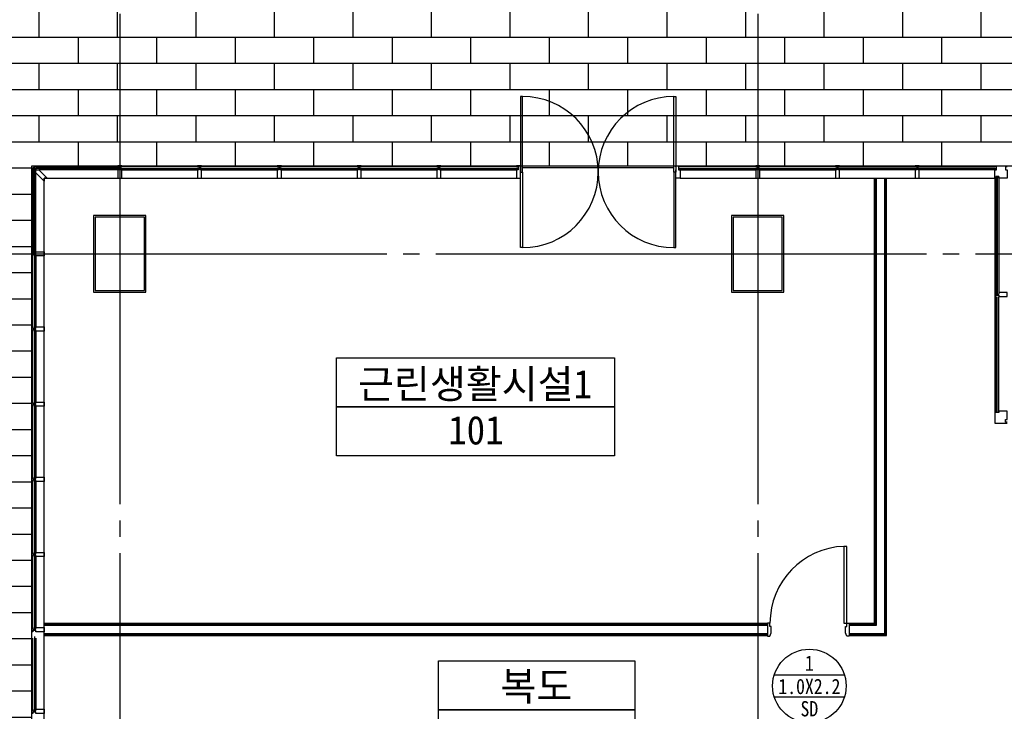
# Model space of a CAD drawing. Header units: millimetres. Extents: x 3445018 to 4174071, y -6064565 to -5122887.
# Tile 96 of 192: x 3777310 to 3789350, y -5532145 to -5523680. Entities that reach past the tile are written whole.
import ezdxf
from ezdxf.enums import TextEntityAlignment as Align

# ---------------------------------------------------------------- set-up
doc = ezdxf.new("R2010")
doc.units = ezdxf.units.MM
doc.header["$MEASUREMENT"] = 0
doc.linetypes.add('CEN', pattern=[66, 60, -2, 2, -2])
for name, color, linetype in [('AA-XXXX-창호부호', 7, 'CONTINUOUS'), ('CEN', 13, 'CEN'), ('DO', 7, 'CONTINUOUS'), ('door', 4, 'CONTINUOUS'), ('FIN', 6, 'CONTINUOUS'), ('HA1', 8, 'CONTINUOUS'), ('RBO', 1, 'CONTINUOUS'), ('TE2', 2, 'CONTINUOUS'), ('WA1', 2, 'CONTINUOUS'), ('WA3', 7, 'CONTINUOUS'), ('WIN1', 4, 'CONTINUOUS'), ('WIN2', 9, 'CONTINUOUS')]:
    doc.layers.add(name, color=color, linetype=linetype)
doc.styles.add('돋움체', font='txt')

# ---------------------------------------------------------------- blocks, each defined once
blk = doc.blocks.new('CW-1')
at = {"layer": 'door'}
for points in [[(704860, -1026992), (704879, -1026992), (704879, -1026980), (704829, -1026980), (704829, -1026992), (704848, -1026992)], [(704848, -1026992), (704848, -1027028)], [(704860, -1026992), (704860, -1027028)], [(704848, -1027028), (704829, -1027028), (704829, -1027130), (704879, -1027130), (704879, -1027028), (704860, -1027028)]]:
    blk.add_lwpolyline(points, dxfattribs=at)
blk = doc.blocks.new('CW-2')
at = {"layer": 'WIN1'}
blk.add_lwpolyline([(705467, -982124), (705441, -982124), (705477, -982160), (705503, -982160), (705605, -982262), (705570, -982262), (705570, -982297), (705468, -982195), (705468, -982168), (705432, -982132), (705432, -982159), (705420, -982147), (705420, -982112), (705455, -982112), (705467, -982124)], dxfattribs=at)
blk = doc.blocks.new('CW-3')
at = {"layer": 'door'}
for points in [[(723064, -1003919), (723045, -1003919), (723045, -1003817), (723095, -1003817), (723095, -1003919), (723095, -1003919)], [(723095, -1003955), (723095, -1003955), (723095, -1003967), (723045, -1003967), (723045, -1003955), (723064, -1003955)], [(723064, -1003955), (723064, -1003919)], [(723095, -1003955), (723095, -1003919)]]:
    blk.add_lwpolyline(points, dxfattribs=at)
blk = doc.blocks.new('창호부호_수정')
at = {"layer": 'AA-XXXX-창호부호'}
for p, q in [((-1717, 540), (1717, 540)), ((-1717, -540), (1717, -540))]:
    blk.add_line(p, q, dxfattribs=at)
blk.add_circle((0, 0), 1800, dxfattribs=at)
at = {"layer": 'AA-XXXX-창호부호', "color": 3, "width": 0.85}
for tag, p in [('NO', (0, 1116)), ('창호', (0, -1116))]:
    blk.add_attdef(tag, text='', height=750, dxfattribs=at).set_placement(p, align=Align.MIDDLE_CENTER)
at = {"layer": 'AA-XXXX-창호부호', "color": 4, "width": 0.85}
blk.add_attdef('규격', text='', height=750, dxfattribs=at).set_placement((0, -24), align=Align.MIDDLE_CENTER)

msp = doc.modelspace()

# ---------------------------------------------------------------- hatches: boundary and pattern name
at = {"layer": 'HA1', "ltscale": 1000, "true_color": 0x939598}
h = msp.add_hatch(dxfattribs=at)
h.set_pattern_fill('AR-BRSTD', color=252, scale=120)
h.set_pattern_definition([(0, (2862666.85, -4397993.94), (0, 320.04), []), (90, (2862666.85, -4397993.94), (-480, 320.04), [320.04, -320.04])])
h.paths.add_polyline_path([(3778334.29, -5521695.309), (3772534.29, -5521695.309), (3772534.29, -5525470.309), (3776259.29, -5525470.309), (3776259.29, -5546820.309), (3772534.29, -5546820.309), (3772534.29, -5551595.309), (3815734.29, -5551595.309), (3815734.29, -5521695.309), (3802234.29, -5521695.309)])
h.paths.add_polyline_path([(3810809.29, -5525470.309), (3810809.29, -5546820.309), (3792209.289, -5546820.309), (3790724.835, -5546820.309), (3789234.29, -5546820.309), (3777459.29, -5546820.309), (3777459.29, -5525470.309)], flags=16)
h.paths.add_polyline_path([(3786634.29, -5526095.309), (3786634.29, -5526995.309), (3786034.29, -5526995.309), (3786034.29, -5526095.309)], flags=0)
h.paths.add_polyline_path([(3793834.29, -5526095.309), (3794434.29, -5526095.309), (3794434.29, -5526995.309), (3793934.29, -5526995.309), (3793934.29, -5531095.309), (3794434.29, -5531095.309), (3794434.29, -5531195.309), (3793834.29, -5531195.309), (3793834.29, -5526995.309)], flags=0)
h.paths.add_polyline_path([(3778834.29, -5526095.309), (3778834.29, -5526995.309), (3778234.29, -5526995.309), (3778234.29, -5526095.309)], flags=0)
h.paths.add_polyline_path([(3785084.29, -5532995.309), (3789334.29, -5532995.309), (3789334.29, -5533995.309), (3789234.29, -5533995.309), (3789134.29, -5533995.309), (3789134.29, -5535295.309), (3789234.29, -5535295.309), (3789334.29, -5535295.309), (3789334.29, -5536995.309), (3789234.29, -5536995.309), (3789134.29, -5536995.309), (3789134.29, -5538295.309), (3789234.29, -5538295.309), (3789334.29, -5538295.309), (3789334.29, -5539295.309), (3785084.29, -5539295.309)], flags=0)
h.paths.add_polyline_path([(3789304.29, -5533025.309), (3789304.29, -5533965.309), (3789234.29, -5533965.309), (3789234.29, -5533095.309), (3786534.29, -5533095.309), (3786534.29, -5539195.309), (3789234.29, -5539195.309), (3789234.29, -5538325.309), (3789304.29, -5538325.309), (3789304.29, -5539265.309), (3784864.29, -5539265.309), (3784864.29, -5536375.309), (3784934.29, -5536375.309), (3784934.29, -5539195.309), (3786534.29, -5539195.309), (3786534.29, -5533095.309), (3784934.29, -5533095.309), (3784934.29, -5535565.309), (3784864.29, -5535565.309), (3784864.29, -5533025.309)], flags=0)
h.paths.add_polyline_path([(3782889.29, -5532995.309), (3782934.29, -5532995.309), (3783084.29, -5532995.309), (3783084.29, -5534415.309), (3782984.29, -5534415.309), (3782889.29, -5534415.309), (3782889.29, -5535515.309), (3782984.29, -5535515.309), (3783084.29, -5535515.309), (3783084.29, -5536775.309), (3782984.29, -5536775.309), (3782889.29, -5536775.309), (3782889.29, -5537875.309), (3782993.332, -5537875.309), (3783093.332, -5537875.309), (3783084.29, -5539295.309), (3782889.29, -5539295.309), (3782889.29, -5539195.309), (3778834.29, -5539195.309), (3778134.29, -5539195.309), (3778134.29, -5538695.309), (3778834.29, -5538695.309), (3778834.29, -5539005.309), (3782794.29, -5539005.309), (3782803.332, -5537905.309), (3782889.29, -5537905.309), (3782889.29, -5536775.309), (3782764.29, -5536775.309), (3782764.29, -5536270.309), (3781624.29, -5536270.309), (3781624.29, -5537875.309), (3781474.29, -5537875.309), (3780874.29, -5537875.309), (3780874.29, -5536270.309), (3779409.29, -5536270.309), (3779409.29, -5537470.309), (3779379.29, -5537470.309), (3779259.29, -5537470.309), (3779259.29, -5537440.309, 0.052994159), (3779245.885, -5537314.19), (3778667.054, -5537469.287), (3778659.29, -5537440.309), (3778659.29, -5537470.309), (3778509.29, -5537470.309), (3778359.29, -5537470.309), (3778359.29, -5537440.309, 0.052994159), (3778345.885, -5537314.19), (3777767.054, -5537469.287), (3777759.29, -5537440.309), (3778338.845, -5537285.018), (3778346.61, -5537313.996), (3778345.885, -5537314.19, -0.052994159), (3778359.29, -5537440.309), (3778479.29, -5537440.309), (3778479.29, -5536270.309), (3781474.29, -5536270.309), (3781474.29, -5537875.309), (3781624.29, -5537875.309), (3781624.29, -5536270.309), (3782764.29, -5536270.309), (3782764.29, -5536775.309), (3782889.29, -5536775.309), (3782889.29, -5535515.309), (3782764.29, -5535515.309), (3782764.29, -5536020.309), (3781624.29, -5536020.309), (3781624.29, -5534415.309), (3781474.29, -5534415.309), (3781474.29, -5536020.309), (3778479.29, -5536020.309), (3778479.29, -5535900.309), (3778479.29, -5534850.309), (3778359.29, -5534850.309, -0.052994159), (3778345.885, -5534976.429), (3778346.61, -5534976.623), (3778338.845, -5535005.601), (3777759.29, -5534850.309), (3777609.29, -5534850.309), (3777609.29, -5534820.309), (3777759.29, -5534820.309), (3777759.29, -5534850.309), (3777767.054, -5534821.331), (3778345.885, -5534976.429, 0.052994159), (3778359.29, -5534850.309), (3778359.29, -5534820.309), (3778509.29, -5534820.309), (3778659.29, -5534820.309), (3778659.29, -5534850.309), (3778667.054, -5534821.331), (3779245.885, -5534976.429, 0.052994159), (3779259.29, -5534850.309), (3779259.29, -5534820.309), (3779409.29, -5534820.309), (3779409.29, -5534850.309), (3779409.29, -5536020.309), (3780874.29, -5536020.309), (3780874.29, -5534415.309), (3781474.29, -5534415.309), (3781624.29, -5534415.309), (3781624.29, -5536020.309), (3782764.29, -5536020.309), (3782764.29, -5535515.309), (3782889.29, -5535515.309), (3782889.29, -5534385.309), (3782794.29, -5534385.309), (3782794.29, -5533285.309), (3778834.29, -5533285.309), (3778834.29, -5533595.309), (3778134.29, -5533595.309), (3778134.29, -5533095.309), (3778834.29, -5533095.309), (3782889.29, -5533095.309)], flags=0)
h.paths.add_polyline_path([(3792384.29, -5532995.309), (3795384.29, -5532995.309), (3795384.29, -5535595.309), (3798884.29, -5535595.309), (3798884.29, -5535495.309), (3799334.542, -5535495.309), (3799334.542, -5535595.309), (3795384.29, -5535595.309), (3795384.29, -5539295.309), (3792384.29, -5539295.309)], flags=0)
h.paths.add_polyline_path([(3795854.29, -5533025.309), (3795854.29, -5533095.309), (3792584.29, -5533095.309), (3792584.29, -5539195.309), (3795954.29, -5539195.309), (3795954.29, -5539265.309), (3792414.29, -5539265.309), (3792414.29, -5533025.309)], flags=0)
h.paths.add_polyline_path([(3782984.29, -5535545.309), (3783054.29, -5535545.309), (3783054.29, -5536745.309), (3782984.29, -5536745.309)], flags=0)
h.paths.add_polyline_path([(3789234.29, -5535325.309), (3789304.29, -5535325.309), (3789304.29, -5536965.309), (3789234.29, -5536965.309)], flags=0)
h.paths.add_polyline_path([(3779379.29, -5535900.309), (3779379.29, -5536020.309), (3778509.29, -5536020.309), (3778509.29, -5535900.309)], flags=0)
h.paths.add_polyline_path([(3796914.29, -5533025.309), (3799554.29, -5533025.309), (3799554.29, -5533095.309), (3796914.29, -5533095.309)], flags=0)
h.paths.add_polyline_path([(3801634.29, -5526095.309), (3802234.29, -5526095.309), (3802234.29, -5526995.309), (3801634.29, -5526995.309)], flags=0)
h.paths.add_polyline_path([(3800614.29, -5533025.309), (3802154.29, -5533025.309), (3802154.29, -5533095.309), (3801584.29, -5533095.309), (3801584.29, -5539195.309), (3803184.29, -5539195.309), (3803184.29, -5533095.309), (3802964.29, -5533095.309), (3802964.29, -5533025.309), (3803404.29, -5533025.309), (3803404.29, -5539265.309), (3796764.29, -5539265.309), (3796764.29, -5539195.309), (3801584.29, -5539195.309), (3801584.29, -5533095.309), (3800614.29, -5533095.309)], flags=0)
h.paths.add_polyline_path([(3793834.29, -5541095.309), (3794434.29, -5541095.309), (3794434.29, -5541195.309), (3793934.29, -5541195.309), (3793934.29, -5545295.309), (3794434.29, -5545295.309), (3794434.29, -5546195.309), (3793834.29, -5546195.309), (3793834.29, -5545295.309)], flags=0)
h.paths.add_polyline_path([(3786634.29, -5545295.309), (3786634.29, -5546195.309), (3786034.29, -5546195.309), (3786034.29, -5545295.309)], flags=0)
h.paths.add_polyline_path([(3778834.29, -5545295.309), (3778834.29, -5546195.309), (3778234.29, -5546195.309), (3778234.29, -5545295.309)], flags=0)
h.paths.add_polyline_path([(3809434.29, -5526095.309), (3810034.29, -5526095.309), (3810034.29, -5526995.309), (3809434.29, -5526995.309)], flags=0)
h.paths.add_polyline_path([(3809434.29, -5533095.309), (3810134.29, -5533095.309), (3810134.29, -5533595.309), (3809434.29, -5533595.309)], flags=0)
h.paths.add_polyline_path([(3801634.29, -5545295.309), (3802234.29, -5545295.309), (3802234.29, -5546195.309), (3801634.29, -5546195.309)], flags=0)
h.paths.add_polyline_path([(3809434.29, -5538695.309), (3810134.29, -5538695.309), (3810134.29, -5539195.309), (3809434.29, -5539195.309)], flags=0)
h.paths.add_polyline_path([(3809434.29, -5545295.309), (3810034.29, -5545295.309), (3810034.29, -5546195.309), (3809434.29, -5546195.309)], flags=0)

# ---------------------------------------------------------------- linework, layer by layer
at = {"layer": 'CEN', "ltscale": 100}
for p, q in [((3778534.29, -5510409.833), (3778534.29, -5554758.274)), ((3786334.29, -5510409.833), (3786334.29, -5554758.274)), ((3769198.874, -5526545.309), (3820057.54, -5526545.309))]:
    msp.add_line(p, q, dxfattribs=at)
at = {"layer": 'DO', "color": 4}
msp.add_lwpolyline([(3787424.29, -5531065.309), (3787424.29, -5530125.961), (3787389.29, -5530125.961), (3787389.29, -5531065.309)], close=True, dxfattribs=at)
for points in [[(3786499.29, -5531185.309), (3786499.29, -5531105.309), (3786484.29, -5531105.309), (3786484.29, -5531065.309), (3786454.29, -5531065.309), (3786454.29, -5531225.309), (3786484.29, -5531225.309), (3786499.29, -5531185.309)], [(3787409.29, -5531185.309), (3787409.29, -5531105.309), (3787424.29, -5531105.309), (3787424.29, -5531065.309), (3787454.29, -5531065.309), (3787454.29, -5531225.309), (3787424.29, -5531225.309), (3787409.29, -5531185.309)]]:
    msp.add_lwpolyline(points, dxfattribs=at)
msp.add_arc((3787424.29, -5531065.309), 940, 92.1338467, 180, dxfattribs=at)
at = {"layer": 'FIN', "color": 252, "true_color": 0x939598}
for points in [[(3787760.29, -5525620.309), (3787760.29, -5531071.309), (3787454.29, -5531071.309), (3787454.29, -5531095.309)], [(3787772.29, -5525620.309), (3787772.29, -5531083.309), (3787454.29, -5531083.309)], [(3787454.29, -5531195.309), (3787454.29, -5531219.309), (3787908.29, -5531219.309), (3787908.29, -5525620.309)], [(3787454.29, -5531207.309), (3787896.29, -5531207.309), (3787896.29, -5525620.309)], [(3786454.29, -5531095.309), (3786454.29, -5531071.309), (3777609.29, -5531071.309)], [(3786454.29, -5531083.309), (3777609.29, -5531083.309)], [(3777609.29, -5531219.309), (3786454.29, -5531219.309), (3786454.29, -5531195.309)], [(3777609.29, -5531207.309), (3786454.29, -5531207.309)]]:
    msp.add_lwpolyline(points, dxfattribs=at)
for points in [[(3778214.29, -5527015.309), (3778854.29, -5527015.309), (3778854.29, -5526075.309), (3778214.29, -5526075.309)], [(3786014.29, -5527015.309), (3786654.29, -5527015.309), (3786654.29, -5526075.309), (3786014.29, -5526075.309)]]:
    msp.add_lwpolyline(points, close=True, dxfattribs=at)
at = {"layer": 'HA1', "color": 252, "true_color": 0x939598}
for p, q in [((3783434.289, -5525620.309), (3783434.29, -5525470.309)), ((3783459.289, -5525470.309), (3785309.289, -5525470.309)), ((3783459.289, -5525490.309), (3785309.289, -5525490.309))]:
    msp.add_line(p, q, dxfattribs=at)
at = {"layer": 'HA1', "color": 252, "ltscale": 1000, "true_color": 0x939598}
msp.add_lwpolyline([(3790724.835, -5546820.309), (3789234.29, -5546820.309), (3777459.29, -5546820.309), (3777459.29, -5525470.309), (3810809.29, -5525470.309), (3810809.29, -5525470.309), (3810809.29, -5546820.309), (3792209.289, -5546820.309), (3790724.835, -5546820.309)], dxfattribs=at)
at = {"layer": 'HA1', "color": 252, "true_color": 0x939598}
for p in [(3779509.29, -5525470.309), (3782434.29, -5525470.309)]:
    msp.add_point(p, dxfattribs=at)
at = {"layer": 'RBO', "color": 252, "true_color": 0x939598}
for points in [[(3781182.046, -5528420.201), (3781182.046, -5527820.201), (3784582.046, -5527820.201), (3784582.046, -5528420.201)], [(3781182.046, -5529020.201), (3781182.046, -5528420.201), (3784582.046, -5528420.201), (3784582.046, -5529020.201)], [(3782430.928, -5532126.051), (3782430.928, -5531526.051), (3784830.928, -5531526.051), (3784830.928, -5532126.051)], [(3782430.928, -5532726.051), (3782430.928, -5532126.051), (3784830.928, -5532126.051), (3784830.928, -5532726.051)]]:
    msp.add_lwpolyline(points, close=True, dxfattribs=at)
at = {"layer": 'WA1', "color": 252, "true_color": 0x939598}
for points in [[(3778234.29, -5526995.309), (3778834.29, -5526995.309), (3778834.29, -5526095.309), (3778234.29, -5526095.309)], [(3786034.29, -5526995.309), (3786634.29, -5526995.309), (3786634.29, -5526095.309), (3786034.29, -5526095.309)]]:
    msp.add_lwpolyline(points, close=True, dxfattribs=at)
at = {"layer": 'WA3', "color": 252, "true_color": 0x939598}
for p, q in [((3786454.29, -5531095.309), (3786454.29, -5531195.309)), ((3787454.29, -5531095.309), (3787454.29, -5531195.309))]:
    msp.add_line(p, q, dxfattribs=at)
for points in [[(3787784.29, -5525620.309), (3787784.29, -5531095.309), (3787454.29, -5531095.309)], [(3787884.29, -5525620.309), (3787884.29, -5531195.309), (3787454.29, -5531195.309)], [(3786454.29, -5531095.309), (3777609.29, -5531095.309)], [(3786454.29, -5531195.309), (3777609.29, -5531195.309)]]:
    msp.add_lwpolyline(points, dxfattribs=at)
at = {"layer": 'WIN1'}
for p, q in [((3777471.29, -5525517.665), (3777471.29, -5526520.309)), ((3777489.29, -5526539.309), (3777489.29, -5525508.795)), ((3778528.289, -5525500.309), (3777497.775, -5525500.309)), ((3777506.645, -5525482.309), (3778509.289, -5525482.309)), ((3777507.29, -5526520.309), (3777507.29, -5525553.665)), ((3778509.289, -5525518.309), (3777542.645, -5525518.309)), ((3778540.29, -5525500.309), (3779502.643, -5525500.309)), ((3779483.643, -5525482.309), (3778559.29, -5525482.309)), ((3778559.29, -5525518.309), (3779483.643, -5525518.309)), ((3779515.29, -5525500.309), (3780477.643, -5525500.309)), ((3780458.643, -5525482.309), (3779534.29, -5525482.309)), ((3779534.29, -5525518.309), (3780458.643, -5525518.309)), ((3780490.29, -5525500.309), (3781452.643, -5525500.309)), ((3781433.643, -5525482.309), (3780509.29, -5525482.309)), ((3780509.29, -5525518.309), (3781433.643, -5525518.309)), ((3781465.29, -5525500.309), (3782427.643, -5525500.309)), ((3782408.643, -5525482.309), (3781484.29, -5525482.309)), ((3781484.29, -5525518.309), (3782408.643, -5525518.309)), ((3782440.29, -5525500.309), (3783402.643, -5525500.309)), ((3783383.643, -5525482.309), (3782459.29, -5525482.309)), ((3782459.29, -5525518.309), (3783383.643, -5525518.309)), ((3785365.289, -5525500.309), (3786327.642, -5525500.309)), ((3786308.642, -5525482.309), (3785384.289, -5525482.309)), ((3785384.289, -5525518.309), (3786308.643, -5525518.309)), ((3786340.29, -5525500.309), (3787302.643, -5525500.309)), ((3787283.643, -5525482.309), (3786359.29, -5525482.309)), ((3786359.29, -5525518.309), (3787283.643, -5525518.309)), ((3787315.289, -5525500.309), (3788277.643, -5525500.309)), ((3788258.643, -5525518.309), (3787334.289, -5525518.309)), ((3787334.29, -5525482.309), (3788258.643, -5525482.309)), ((3788290.289, -5525500.309), (3789253.289, -5525500.309)), ((3789234.289, -5525518.309), (3788309.289, -5525518.309)), ((3788309.29, -5525482.309), (3789234.29, -5525482.309)), ((3789246.289, -5525601.309), (3789246.289, -5527039.309)), ((3789246.29, -5526920.309), (3789246.289, -5525670.309)), ((3789264.289, -5525601.309), (3789264.289, -5527039.309)), ((3789282.289, -5525601.309), (3789282.289, -5527039.309)), ((3777471.29, -5527440.309), (3777471.29, -5526570.309)), ((3777489.29, -5526551.309), (3777489.29, -5527459.309)), ((3777507.29, -5526570.309), (3777507.29, -5527440.309)), ((3789246.289, -5528489.309), (3789246.289, -5527070.309)), ((3789264.289, -5528489.309), (3789264.289, -5527070.309)), ((3789282.289, -5528489.309), (3789282.289, -5527070.309)), ((3777471.29, -5528360.309), (3777471.29, -5527490.309)), ((3777489.29, -5527471.309), (3777489.29, -5528379.309)), ((3777507.29, -5527490.309), (3777507.29, -5528360.309)), ((3777471.29, -5529280.309), (3777471.29, -5528410.309)), ((3777489.29, -5528391.309), (3777489.29, -5529299.309)), ((3777507.29, -5528410.309), (3777507.29, -5529280.309)), ((3777471.29, -5530200.309), (3777471.29, -5529330.309)), ((3777489.29, -5529311.309), (3777489.29, -5530219.309)), ((3777507.29, -5529330.309), (3777507.29, -5530200.309)), ((3777471.29, -5531120.309), (3777471.29, -5530250.309)), ((3777489.29, -5530231.309), (3777489.29, -5531139.309)), ((3777507.29, -5530250.309), (3777507.29, -5531120.309)), ((3777471.29, -5532120.309), (3777471.29, -5531250.309)), ((3777489.29, -5531231.309), (3777489.29, -5532139.309)), ((3777507.29, -5531250.309), (3777507.29, -5532120.309))]:
    msp.add_line(p, q, dxfattribs=at)
for points in [[(3783459.289, -5524620.309), (3783434.289, -5524620.309), (3783434.289, -5525545.309), (3783459.289, -5525545.309)], [(3785309.289, -5524620.309), (3785334.289, -5524620.309), (3785334.289, -5525545.309), (3785309.289, -5525545.309)], [(3783459.289, -5526470.309), (3783434.289, -5526470.309), (3783434.289, -5525545.309), (3783459.289, -5525545.309)], [(3785309.289, -5526470.309), (3785334.289, -5526470.309), (3785334.289, -5525545.309), (3785309.289, -5525545.309)]]:
    msp.add_lwpolyline(points, close=True, dxfattribs=at)
for points in [[(3789384.289, -5525482.309), (3789365.29, -5525482.309), (3789365.29, -5525518.309), (3789384.289, -5525518.309), (3789384.29, -5525620.309), (3789282.289, -5525620.309), (3789282.289, -5525601.309), (3789246.289, -5525601.309), (3789246.289, -5525620.309), (3789234.29, -5525620.309), (3789234.29, -5525518.309), (3789253.289, -5525518.309), (3789253.289, -5525482.309), (3789234.29, -5525482.309), (3789234.29, -5525470.309), (3789384.289, -5525470.309)], [(3789384.289, -5528608.309), (3789365.29, -5528608.309), (3789365.29, -5528572.309), (3789384.289, -5528572.309), (3789384.29, -5528470.309), (3789282.289, -5528470.309), (3789282.289, -5528489.309), (3789246.289, -5528489.309), (3789246.289, -5528470.309), (3789234.29, -5528470.309), (3789234.29, -5528620.309), (3789384.289, -5528620.309)]]:
    msp.add_lwpolyline(points, dxfattribs=at)
for centre, start, end in [((3783459.289, -5525545.309), 270, 90), ((3785309.289, -5525545.309), 90, 270)]:
    msp.add_arc(centre, 925, start, end, dxfattribs=at)
at = {"layer": 'WIN2'}
for points in [[(3783384.29, -5546820.309), (3777459.29, -5546820.309), (3777459.29, -5525470.309), (3783434.29, -5525470.309)], [(3783384.289, -5546670.309), (3777609.29, -5546670.309), (3777609.29, -5525620.309), (3783384.289, -5525620.309)], [(3785384.289, -5525620.309), (3789234.29, -5525620.309), (3789234.289, -5528470.309)]]:
    msp.add_lwpolyline(points, dxfattribs=at)

# ---------------------------------------------------------------- block references
at = {"layer": 'AA-XXXX-창호부호', "xscale": 0.25, "yscale": 0.25, "zscale": 0.25}
msp.add_blockref('창호부호_수정', (3786966.102, -5531834.634), dxfattribs=at).add_auto_attribs({'NO': '1', '규격': '1.0X2.2', '창호': 'SD'})
at = {"layer": 'HA1'}
msp.add_blockref('CW-2', (3072039.25, -4543358.32), dxfattribs=at)
at = {"layer": 'HA1', "color": 252, "true_color": 0x939598, "xscale": -1, "rotation": 180}
msp.add_blockref('CW-3', (3060339.25, -6529437.347), dxfattribs=at)
at = {"layer": 'HA1', "color": 252, "true_color": 0x939598, "rotation": 180}
msp.add_blockref('CW-3', (4508429.329, -6529437.347), dxfattribs=at)
at = {"layer": 'WIN1', "color": 252, "true_color": 0x939598}
for p in [(3073680.728, -4498490.162), (3074655.727, -4498490.162), (3075630.727, -4498490.162), (3076605.727, -4498490.162), (3077580.727, -4498490.162), (3081480.727, -4498490.162), (3082455.727, -4498490.162), (3083430.727, -4498490.162)]:
    msp.add_blockref('CW-1', p, dxfattribs=at)
at = {"layer": 'WIN1', "color": 252, "true_color": 0x939598, "xscale": -1, "rotation": 90}
for p in [(2750479.142, -4821691.747), (2750479.142, -4822611.747), (2750479.142, -4823531.747), (2750479.142, -4824451.747), (2750479.142, -4825371.747), (2750479.142, -4826291.747), (2750479.142, -4827291.747)]:
    msp.add_blockref('CW-1', p, dxfattribs=at)
at = {"layer": 'WIN1', "color": 252, "true_color": 0x939598, "rotation": 90}
msp.add_blockref('CW-1', (2762254.142, -6231898.871), dxfattribs=at)

# ---------------------------------------------------------------- texts
at = {"layer": 'TE2', "color": 252, "true_color": 0x939598, "style": '돋움체'}
for s, p in [('근린생활시설1', (3782877.915, -5528134.037)), ('101', (3782888.338, -5528706.679)), ('복도', (3783626.797, -5531839.887))]:
    msp.add_text(s, height=350, dxfattribs=at).set_placement(p, align=Align.MIDDLE)

doc.saveas('drawing.dxf')
